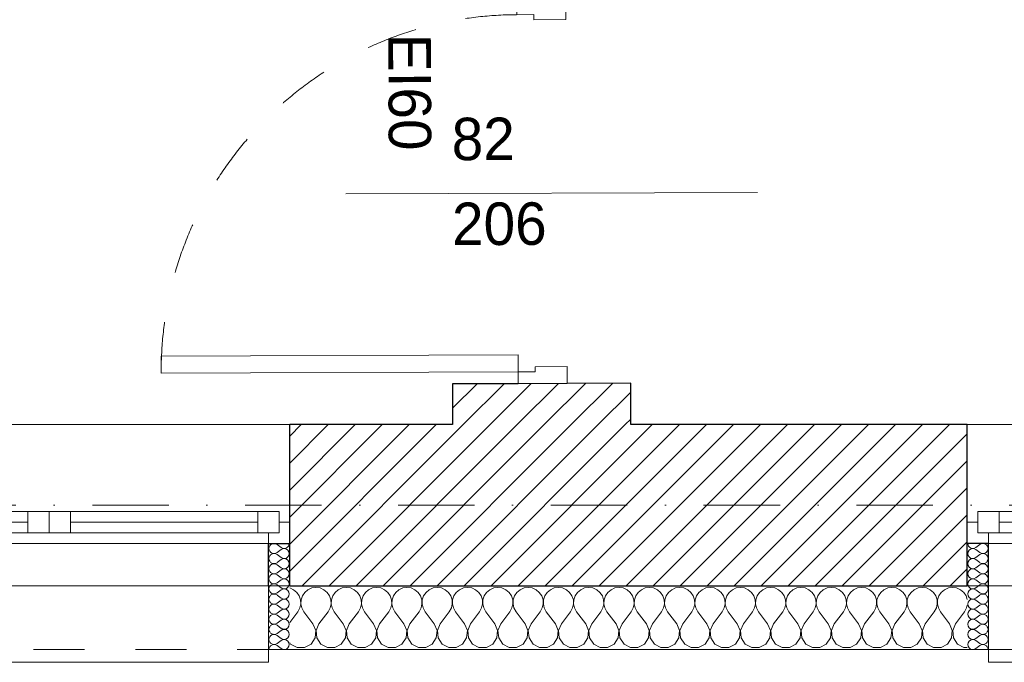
# Model space of a CAD drawing. Header units: millimetres. Extents: x 172139 to 266886, y 98118 to 138225.
# Tile 36 of 123: x 202945 to 205265, y 106825 to 108339. Entities that reach past the tile are written whole.
import ezdxf
from ezdxf.enums import TextEntityAlignment as Align

# ---------------------------------------------------------------- set-up
doc = ezdxf.new("R2010")
doc.units = ezdxf.units.MM
doc.header["$MEASUREMENT"] = 0
doc.linetypes.add('Kropki i Kreski', pattern=[360, 180, -90, 0, -90])
doc.linetypes.add('Przerywana', pattern=[240, 120, -120])
for name, color, linetype in [('Drzwi ArchiCAD', 7, 'Continuous'), ('Konstrukcja - Siatki mod', 7, 'Continuous'), ('KR_INW', 7, 'Continuous'), ('NAPIS_SODON', 7, 'Continuous'), ('Okna ArchiCADa', 7, 'Continuous'), ('Znaczniki drzwi ArchiCADa', 7, 'Continuous')]:
    doc.layers.add(name, color=color, linetype=linetype)
for name, color, linetype, lineweight in [('Drzwi ArchiCAD_Nr_pióra__1', 7, 'Continuous', 13), ('Drzwi ArchiCAD_Nr_pióra__27', 7, 'Continuous', 25), ('KR_INW_Nr_pióra__101', 252, 'Continuous', 5), ('KR_INW_Nr_pióra__27', 7, 'Continuous', 25), ('KR_INW_Nr_pióra__47', 7, 'Continuous', 15), ('NAPIS_SODON_Nr_pióra__1', 7, 'Continuous', 13), ('Okna ArchiCADa_Nr_pióra__1', 7, 'Continuous', 13), ('Okna ArchiCADa_Nr_pióra__27', 7, 'Continuous', 25), ('Znaczniki drzwi ArchiCADa_Nr_pióra__7', 7, 'Continuous', 13)]:
    doc.layers.add(name, color=color, linetype=linetype, lineweight=lineweight)
for name, color, linetype, lineweight, true_color in [('Konstrukcja - Siatki mod_Nr_pióra__48', 7, 'Continuous', 15, 0xa80f02), ('KR_INW_Nr_pióra__102', 7, 'Continuous', 5, 0xcccccc), ('Znaczniki drzwi ArchiCADa_Nr_pióra__20', 7, 'Continuous', 13, 0xb00000)]:
    doc.layers.add(name, color=color, linetype=linetype, lineweight=lineweight, true_color=true_color)
doc.styles.add('GENERATED_STYLE_1', font='txt')
pattern_1 = [(45, (0, 0), (-31.819804, 31.819804), [])]

# ---------------------------------------------------------------- blocks, each defined once
blk = doc.blocks.new('Strop_1', base_point=(179225, 121523.3))
at = {"layer": 'NAPIS_SODON_Nr_pióra__1', "linetype": 'Continuous', "flags": 128}
blk.add_lwpolyline([(179225, 121523.3), (179225.9, 107003.8), (250898.3, 107008.3), (250897.4, 121527.8)], close=True, dxfattribs=at)
blk = doc.blocks.new('*X155')
at = {"layer": 'KR_INW_Nr_pióra__102', "linetype": 'Continuous'}
for p, q in [((203581.2, 107000.2), (203580.9, 107000.2)), ((203590.2, 106996.2), (203581.2, 107000.2)), ((203597.8, 106989.9), (203590.2, 106996.2)), ((203603.4, 106981.8), (203597.8, 106989.9)), ((203616.5, 106989.9), (203610.9, 106981.8)), ((203624.1, 106996.2), (203616.5, 106989.9)), ((203633.1, 107000.2), (203624.1, 106996.2)), ((203642.9, 107001.6), (203633.1, 107000.2)), ((203652.6, 107000.2), (203642.9, 107001.6)), ((203661.6, 106996.2), (203652.6, 107000.2)), ((203669.2, 106989.9), (203661.6, 106996.2)), ((203674.8, 106981.8), (203669.2, 106989.9)), ((203687.9, 106989.9), (203682.3, 106981.8)), ((203695.5, 106996.2), (203687.9, 106989.9)), ((203704.5, 107000.2), (203695.5, 106996.2)), ((203714.3, 107001.6), (203704.5, 107000.2)), ((203724, 107000.2), (203714.3, 107001.6)), ((203733.1, 106996.2), (203724, 107000.2)), ((203740.6, 106989.9), (203733.1, 106996.2)), ((203746.2, 106981.8), (203740.6, 106989.9)), ((203759.4, 106989.9), (203753.8, 106981.8)), ((203766.9, 106996.2), (203759.4, 106989.9)), ((203776, 107000.2), (203766.9, 106996.2)), ((203785.7, 107001.6), (203776, 107000.2)), ((203795.5, 107000.2), (203785.7, 107001.6)), ((203804.5, 106996.2), (203795.5, 107000.2)), ((203812.1, 106989.9), (203804.5, 106996.2)), ((203817.7, 106981.8), (203812.1, 106989.9)), ((203830.8, 106989.9), (203825.2, 106981.8)), ((203838.4, 106996.2), (203830.8, 106989.9)), ((203847.4, 107000.2), (203838.4, 106996.2)), ((203857.1, 107001.6), (203847.4, 107000.2)), ((203866.9, 107000.2), (203857.1, 107001.6)), ((203875.9, 106996.2), (203866.9, 107000.2)), ((203883.5, 106989.9), (203875.9, 106996.2)), ((203889.1, 106981.8), (203883.5, 106989.9)), ((203902.2, 106989.9), (203896.6, 106981.8)), ((203909.8, 106996.2), (203902.2, 106989.9)), ((203918.8, 107000.2), (203909.8, 106996.2)), ((203928.6, 107001.6), (203918.8, 107000.2)), ((203938.3, 107000.2), (203928.6, 107001.6)), ((203947.3, 106996.2), (203938.3, 107000.2)), ((203954.9, 106989.9), (203947.3, 106996.2)), ((203960.5, 106981.8), (203954.9, 106989.9)), ((203973.6, 106989.9), (203968.1, 106981.8)), ((203981.2, 106996.2), (203973.6, 106989.9)), ((203990.2, 107000.2), (203981.2, 106996.2)), ((204000, 107001.6), (203990.2, 107000.2)), ((204009.8, 107000.2), (204000, 107001.6)), ((204018.8, 106996.2), (204009.8, 107000.2)), ((204026.4, 106989.9), (204018.8, 106996.2)), ((204031.9, 106981.8), (204026.4, 106989.9)), ((204045.1, 106989.9), (204039.5, 106981.8)), ((204052.7, 106996.2), (204045.1, 106989.9)), ((204061.7, 107000.2), (204052.7, 106996.2)), ((204071.4, 107001.6), (204061.7, 107000.2)), ((204081.2, 107000.2), (204071.4, 107001.6)), ((204090.2, 106996.2), (204081.2, 107000.2)), ((204097.8, 106989.9), (204090.2, 106996.2)), ((204103.4, 106981.8), (204097.8, 106989.9)), ((204116.5, 106989.9), (204110.9, 106981.8)), ((204124.1, 106996.2), (204116.5, 106989.9)), ((204133.1, 107000.2), (204124.1, 106996.2)), ((204142.9, 107001.6), (204133.1, 107000.2)), ((204152.6, 107000.2), (204142.9, 107001.6)), ((204161.6, 106996.2), (204152.6, 107000.2)), ((204169.2, 106989.9), (204161.6, 106996.2)), ((204174.8, 106981.8), (204169.2, 106989.9)), ((204187.9, 106989.9), (204182.3, 106981.8)), ((204195.5, 106996.2), (204187.9, 106989.9)), ((204204.5, 107000.2), (204195.5, 106996.2)), ((204214.3, 107001.6), (204204.5, 107000.2)), ((204224, 107000.2), (204214.3, 107001.6)), ((204233.1, 106996.2), (204224, 107000.2)), ((204240.6, 106989.9), (204233.1, 106996.2)), ((204246.2, 106981.8), (204240.6, 106989.9)), ((204259.4, 106989.9), (204253.8, 106981.8)), ((204266.9, 106996.2), (204259.4, 106989.9)), ((204276, 107000.2), (204266.9, 106996.2)), ((204285.7, 107001.6), (204276, 107000.2)), ((204295.5, 107000.2), (204285.7, 107001.6)), ((204304.5, 106996.2), (204295.5, 107000.2)), ((204312.1, 106989.9), (204304.5, 106996.2)), ((204317.7, 106981.8), (204312.1, 106989.9)), ((204330.8, 106989.9), (204325.2, 106981.8)), ((204338.4, 106996.2), (204330.8, 106989.9)), ((204347.4, 107000.2), (204338.4, 106996.2)), ((204357.1, 107001.6), (204347.4, 107000.2)), ((204366.9, 107000.2), (204357.1, 107001.6)), ((204375.9, 106996.2), (204366.9, 107000.2)), ((204383.5, 106989.9), (204375.9, 106996.2)), ((204389.1, 106981.8), (204383.5, 106989.9)), ((204402.2, 106989.9), (204396.6, 106981.8)), ((204409.8, 106996.2), (204402.2, 106989.9)), ((204418.8, 107000.2), (204409.8, 106996.2)), ((204428.6, 107001.6), (204418.8, 107000.2)), ((204438.3, 107000.2), (204428.6, 107001.6)), ((204447.3, 106996.2), (204438.3, 107000.2)), ((204454.9, 106989.9), (204447.3, 106996.2)), ((204460.5, 106981.8), (204454.9, 106989.9)), ((204473.6, 106989.9), (204468.1, 106981.8)), ((204481.2, 106996.2), (204473.6, 106989.9)), ((204490.2, 107000.2), (204481.2, 106996.2)), ((204500, 107001.6), (204490.2, 107000.2)), ((204509.8, 107000.2), (204500, 107001.6)), ((204518.8, 106996.2), (204509.8, 107000.2)), ((204526.4, 106989.9), (204518.8, 106996.2)), ((204531.9, 106981.8), (204526.4, 106989.9)), ((204545.1, 106989.9), (204539.5, 106981.8)), ((204552.7, 106996.2), (204545.1, 106989.9)), ((204561.7, 107000.2), (204552.7, 106996.2)), ((204571.4, 107001.6), (204561.7, 107000.2)), ((204581.2, 107000.2), (204571.4, 107001.6)), ((204590.2, 106996.2), (204581.2, 107000.2)), ((204597.8, 106989.9), (204590.2, 106996.2)), ((204603.4, 106981.8), (204597.8, 106989.9)), ((204616.5, 106989.9), (204610.9, 106981.8)), ((204624.1, 106996.2), (204616.5, 106989.9)), ((204633.1, 107000.2), (204624.1, 106996.2)), ((204642.9, 107001.6), (204633.1, 107000.2)), ((204652.6, 107000.2), (204642.9, 107001.6)), ((204661.6, 106996.2), (204652.6, 107000.2)), ((204669.2, 106989.9), (204661.6, 106996.2)), ((204674.8, 106981.8), (204669.2, 106989.9)), ((204687.9, 106989.9), (204682.3, 106981.8)), ((204695.5, 106996.2), (204687.9, 106989.9)), ((204704.5, 107000.2), (204695.5, 106996.2)), ((204714.3, 107001.6), (204704.5, 107000.2)), ((204724, 107000.2), (204714.3, 107001.6)), ((204733.1, 106996.2), (204724, 107000.2)), ((204740.6, 106989.9), (204733.1, 106996.2)), ((204746.2, 106981.8), (204740.6, 106989.9)), ((204759.4, 106989.9), (204753.8, 106981.8)), ((204766.9, 106996.2), (204759.4, 106989.9)), ((204776, 107000.2), (204766.9, 106996.2)), ((204785.7, 107001.6), (204776, 107000.2)), ((204795.5, 107000.2), (204785.7, 107001.6)), ((204804.5, 106996.2), (204795.5, 107000.2)), ((204812.1, 106989.9), (204804.5, 106996.2)), ((204817.7, 106981.8), (204812.1, 106989.9)), ((204830.8, 106989.9), (204825.2, 106981.8)), ((204838.4, 106996.2), (204830.8, 106989.9)), ((204847.4, 107000.2), (204838.4, 106996.2)), ((204857.1, 107001.6), (204847.4, 107000.2)), ((204866.9, 107000.2), (204857.1, 107001.6)), ((204875.9, 106996.2), (204866.9, 107000.2)), ((204883.5, 106989.9), (204875.9, 106996.2)), ((204889.1, 106981.8), (204883.5, 106989.9)), ((204902.2, 106989.9), (204896.6, 106981.8)), ((204909.8, 106996.2), (204902.2, 106989.9)), ((204918.8, 107000.2), (204909.8, 106996.2)), ((204928.6, 107001.6), (204918.8, 107000.2)), ((204938.3, 107000.2), (204928.6, 107001.6)), ((204947.3, 106996.2), (204938.3, 107000.2)), ((204954.9, 106989.9), (204947.3, 106996.2)), ((204960.5, 106981.8), (204954.9, 106989.9)), ((204973.6, 106989.9), (204968.1, 106981.8)), ((204981.2, 106996.2), (204973.6, 106989.9)), ((204990.2, 107000.2), (204981.2, 106996.2)), ((205000, 107001.6), (204990.2, 107000.2)), ((205009.8, 107000.2), (205000, 107001.6)), ((205018.8, 106996.2), (205009.8, 107000.2)), ((205026.4, 106989.9), (205018.8, 106996.2)), ((205031.9, 106981.8), (205026.4, 106989.9)), ((205045.1, 106989.9), (205039.5, 106981.8)), ((205052.7, 106996.2), (205045.1, 106989.9)), ((205061.7, 107000.2), (205052.7, 106996.2)), ((205071.4, 107001.6), (205061.7, 107000.2)), ((205081.2, 107000.2), (205071.4, 107001.6)), ((205090.2, 106996.2), (205081.2, 107000.2)), ((205097.8, 106989.9), (205090.2, 106996.2)), ((205103.4, 106981.8), (205097.8, 106989.9)), ((205116.5, 106989.9), (205110.9, 106981.8)), ((205124.1, 106996.2), (205116.5, 106989.9)), ((205133.1, 107000.2), (205124.1, 106996.2)), ((205142.9, 107001.6), (205133.1, 107000.2)), ((205152.6, 107000.2), (205142.9, 107001.6)), ((205161.6, 106996.2), (205152.6, 107000.2)), ((205169.2, 106989.9), (205161.6, 106996.2)), ((205174.8, 106981.8), (205169.2, 106989.9)), ((203606.5, 106972.5), (203603.4, 106981.8)), ((203604.8, 106953.1), (203607, 106962.6)), ((203607, 106962.6), (203606.5, 106972.5)), ((203607.8, 106972.5), (203607.3, 106962.6)), ((203607.3, 106962.6), (203609.5, 106953.1)), ((203610.9, 106981.8), (203607.8, 106972.5)), ((203677.9, 106972.5), (203674.8, 106981.8)), ((203676.2, 106953.1), (203678.4, 106962.6)), ((203678.4, 106962.6), (203677.9, 106972.5)), ((203679.2, 106972.5), (203678.7, 106962.6)), ((203678.7, 106962.6), (203680.9, 106953.1)), ((203682.3, 106981.8), (203679.2, 106972.5)), ((203749.4, 106972.5), (203746.2, 106981.8)), ((203747.6, 106953.1), (203749.9, 106962.6)), ((203749.9, 106962.6), (203749.4, 106972.5)), ((203750.6, 106972.5), (203750.1, 106962.6)), ((203750.1, 106962.6), (203752.4, 106953.1)), ((203753.8, 106981.8), (203750.6, 106972.5)), ((203820.8, 106972.5), (203817.7, 106981.8)), ((203819.1, 106953.1), (203821.3, 106962.6)), ((203821.3, 106962.6), (203820.8, 106972.5)), ((203822.1, 106972.5), (203821.6, 106962.6)), ((203821.6, 106962.6), (203823.8, 106953.1)), ((203825.2, 106981.8), (203822.1, 106972.5)), ((203892.2, 106972.5), (203889.1, 106981.8)), ((203890.5, 106953.1), (203892.7, 106962.6)), ((203892.7, 106962.6), (203892.2, 106972.5)), ((203893.5, 106972.5), (203893, 106962.6)), ((203893, 106962.6), (203895.2, 106953.1)), ((203896.6, 106981.8), (203893.5, 106972.5)), ((203963.7, 106972.5), (203960.5, 106981.8)), ((203961.9, 106953.1), (203964.1, 106962.6)), ((203964.1, 106962.6), (203963.7, 106972.5)), ((203964.9, 106972.5), (203964.4, 106962.6)), ((203964.4, 106962.6), (203966.7, 106953.1)), ((203968.1, 106981.8), (203964.9, 106972.5)), ((204035.1, 106972.5), (204031.9, 106981.8)), ((204033.3, 106953.1), (204035.6, 106962.6)), ((204035.6, 106962.6), (204035.1, 106972.5)), ((204036.3, 106972.5), (204035.9, 106962.6)), ((204035.9, 106962.6), (204038.1, 106953.1)), ((204039.5, 106981.8), (204036.3, 106972.5)), ((204106.5, 106972.5), (204103.4, 106981.8)), ((204104.8, 106953.1), (204107, 106962.6)), ((204107, 106962.6), (204106.5, 106972.5)), ((204107.8, 106972.5), (204107.3, 106962.6)), ((204107.3, 106962.6), (204109.5, 106953.1)), ((204110.9, 106981.8), (204107.8, 106972.5)), ((204177.9, 106972.5), (204174.8, 106981.8)), ((204176.2, 106953.1), (204178.4, 106962.6)), ((204178.4, 106962.6), (204177.9, 106972.5)), ((204179.2, 106972.5), (204178.7, 106962.6)), ((204178.7, 106962.6), (204180.9, 106953.1)), ((204182.3, 106981.8), (204179.2, 106972.5)), ((204249.4, 106972.5), (204246.2, 106981.8)), ((204247.6, 106953.1), (204249.9, 106962.6)), ((204249.9, 106962.6), (204249.4, 106972.5)), ((204250.6, 106972.5), (204250.1, 106962.6)), ((204250.1, 106962.6), (204252.4, 106953.1)), ((204253.8, 106981.8), (204250.6, 106972.5)), ((204320.8, 106972.5), (204317.7, 106981.8)), ((204319.1, 106953.1), (204321.3, 106962.6)), ((204321.3, 106962.6), (204320.8, 106972.5)), ((204322.1, 106972.5), (204321.6, 106962.6)), ((204321.6, 106962.6), (204323.8, 106953.1)), ((204325.2, 106981.8), (204322.1, 106972.5)), ((204392.2, 106972.5), (204389.1, 106981.8)), ((204390.5, 106953.1), (204392.7, 106962.6)), ((204392.7, 106962.6), (204392.2, 106972.5)), ((204393.5, 106972.5), (204393, 106962.6)), ((204393, 106962.6), (204395.2, 106953.1)), ((204396.6, 106981.8), (204393.5, 106972.5)), ((204463.7, 106972.5), (204460.5, 106981.8)), ((204461.9, 106953.1), (204464.1, 106962.6)), ((204464.1, 106962.6), (204463.7, 106972.5)), ((204464.9, 106972.5), (204464.4, 106962.6)), ((204464.4, 106962.6), (204466.7, 106953.1)), ((204468.1, 106981.8), (204464.9, 106972.5)), ((204535.1, 106972.5), (204531.9, 106981.8)), ((204533.3, 106953.1), (204535.6, 106962.6)), ((204535.6, 106962.6), (204535.1, 106972.5)), ((204536.3, 106972.5), (204535.9, 106962.6)), ((204535.9, 106962.6), (204538.1, 106953.1)), ((204539.5, 106981.8), (204536.3, 106972.5)), ((204606.5, 106972.5), (204603.4, 106981.8)), ((204604.8, 106953.1), (204607, 106962.6)), ((204607, 106962.6), (204606.5, 106972.5)), ((204607.8, 106972.5), (204607.3, 106962.6)), ((204607.3, 106962.6), (204609.5, 106953.1)), ((204610.9, 106981.8), (204607.8, 106972.5)), ((204677.9, 106972.5), (204674.8, 106981.8)), ((204676.2, 106953.1), (204678.4, 106962.6)), ((204678.4, 106962.6), (204677.9, 106972.5)), ((204679.2, 106972.5), (204678.7, 106962.6)), ((204678.7, 106962.6), (204680.9, 106953.1)), ((204682.3, 106981.8), (204679.2, 106972.5)), ((204749.4, 106972.5), (204746.2, 106981.8)), ((204747.6, 106953.1), (204749.9, 106962.6)), ((204749.9, 106962.6), (204749.4, 106972.5)), ((204750.6, 106972.5), (204750.1, 106962.6)), ((204750.1, 106962.6), (204752.4, 106953.1)), ((204753.8, 106981.8), (204750.6, 106972.5)), ((204820.8, 106972.5), (204817.7, 106981.8)), ((204819.1, 106953.1), (204821.3, 106962.6)), ((204821.3, 106962.6), (204820.8, 106972.5)), ((204822.1, 106972.5), (204821.6, 106962.6)), ((204821.6, 106962.6), (204823.8, 106953.1)), ((204825.2, 106981.8), (204822.1, 106972.5)), ((204892.2, 106972.5), (204889.1, 106981.8)), ((204890.5, 106953.1), (204892.7, 106962.6)), ((204892.7, 106962.6), (204892.2, 106972.5)), ((204893.5, 106972.5), (204893, 106962.6)), ((204893, 106962.6), (204895.2, 106953.1)), ((204896.6, 106981.8), (204893.5, 106972.5)), ((204963.7, 106972.5), (204960.5, 106981.8)), ((204961.9, 106953.1), (204964.1, 106962.6)), ((204964.1, 106962.6), (204963.7, 106972.5)), ((204964.9, 106972.5), (204964.4, 106962.6)), ((204964.4, 106962.6), (204966.7, 106953.1)), ((204968.1, 106981.8), (204964.9, 106972.5)), ((205035.1, 106972.5), (205031.9, 106981.8)), ((205033.3, 106953.1), (205035.6, 106962.6)), ((205035.6, 106962.6), (205035.1, 106972.5)), ((205036.3, 106972.5), (205035.9, 106962.6)), ((205035.9, 106962.6), (205038.1, 106953.1)), ((205039.5, 106981.8), (205036.3, 106972.5)), ((205106.5, 106972.5), (205103.4, 106981.8)), ((205104.8, 106953.1), (205107, 106962.6)), ((205107, 106962.6), (205106.5, 106972.5)), ((205107.8, 106972.5), (205107.3, 106962.6)), ((205107.3, 106962.6), (205109.5, 106953.1)), ((205110.9, 106981.8), (205107.8, 106972.5)), ((205177.7, 106973.2), (205174.8, 106981.8)), ((203580.9, 106919), (203600, 106944.4)), ((203600, 106944.4), (203604.8, 106953.1)), ((203609.5, 106953.1), (203614.3, 106944.4)), ((203635.7, 106915.9), (203614.3, 106944.4)), ((203650, 106915.9), (203671.4, 106944.4)), ((203671.4, 106944.4), (203676.2, 106953.1)), ((203680.9, 106953.1), (203685.7, 106944.4)), ((203707.1, 106915.9), (203685.7, 106944.4)), ((203721.4, 106915.9), (203742.9, 106944.4)), ((203742.9, 106944.4), (203747.6, 106953.1)), ((203752.4, 106953.1), (203757.1, 106944.4)), ((203778.6, 106915.9), (203757.1, 106944.4)), ((203792.9, 106915.9), (203814.3, 106944.4)), ((203814.3, 106944.4), (203819.1, 106953.1)), ((203823.8, 106953.1), (203828.6, 106944.4)), ((203850, 106915.9), (203828.6, 106944.4)), ((203864.3, 106915.9), (203885.7, 106944.4)), ((203885.7, 106944.4), (203890.5, 106953.1)), ((203895.2, 106953.1), (203900, 106944.4)), ((203921.4, 106915.9), (203900, 106944.4)), ((203935.7, 106915.9), (203957.1, 106944.4)), ((203957.1, 106944.4), (203961.9, 106953.1)), ((203966.7, 106953.1), (203971.4, 106944.4)), ((203992.9, 106915.9), (203971.4, 106944.4)), ((204007.1, 106915.9), (204028.6, 106944.4)), ((204028.6, 106944.4), (204033.3, 106953.1)), ((204038.1, 106953.1), (204042.9, 106944.4)), ((204064.3, 106915.9), (204042.9, 106944.4)), ((204078.6, 106915.9), (204100, 106944.4)), ((204100, 106944.4), (204104.8, 106953.1)), ((204109.5, 106953.1), (204114.3, 106944.4)), ((204135.7, 106915.9), (204114.3, 106944.4)), ((204150, 106915.9), (204171.4, 106944.4)), ((204171.4, 106944.4), (204176.2, 106953.1)), ((204180.9, 106953.1), (204185.7, 106944.4)), ((204207.1, 106915.9), (204185.7, 106944.4)), ((204221.4, 106915.9), (204242.9, 106944.4)), ((204242.9, 106944.4), (204247.6, 106953.1)), ((204252.4, 106953.1), (204257.1, 106944.4)), ((204278.6, 106915.9), (204257.1, 106944.4)), ((204292.9, 106915.9), (204314.3, 106944.4)), ((204314.3, 106944.4), (204319.1, 106953.1)), ((204323.8, 106953.1), (204328.6, 106944.4)), ((204350, 106915.9), (204328.6, 106944.4)), ((204364.3, 106915.9), (204385.7, 106944.4)), ((204385.7, 106944.4), (204390.5, 106953.1)), ((204395.2, 106953.1), (204400, 106944.4)), ((204421.4, 106915.9), (204400, 106944.4)), ((204435.7, 106915.9), (204457.1, 106944.4)), ((204457.1, 106944.4), (204461.9, 106953.1)), ((204466.7, 106953.1), (204471.4, 106944.4)), ((204492.9, 106915.9), (204471.4, 106944.4)), ((204507.1, 106915.9), (204528.6, 106944.4)), ((204528.6, 106944.4), (204533.3, 106953.1)), ((204538.1, 106953.1), (204542.9, 106944.4)), ((204564.3, 106915.9), (204542.9, 106944.4)), ((204578.6, 106915.9), (204600, 106944.4)), ((204600, 106944.4), (204604.8, 106953.1)), ((204609.5, 106953.1), (204614.3, 106944.4)), ((204635.7, 106915.9), (204614.3, 106944.4)), ((204650, 106915.9), (204671.4, 106944.4)), ((204671.4, 106944.4), (204676.2, 106953.1)), ((204680.9, 106953.1), (204685.7, 106944.4)), ((204707.1, 106915.9), (204685.7, 106944.4)), ((204721.4, 106915.9), (204742.9, 106944.4)), ((204742.9, 106944.4), (204747.6, 106953.1)), ((204752.4, 106953.1), (204757.1, 106944.4)), ((204778.6, 106915.9), (204757.1, 106944.4)), ((204792.9, 106915.9), (204814.3, 106944.4)), ((204814.3, 106944.4), (204819.1, 106953.1)), ((204823.8, 106953.1), (204828.6, 106944.4)), ((204850, 106915.9), (204828.6, 106944.4)), ((204864.3, 106915.9), (204885.7, 106944.4)), ((204885.7, 106944.4), (204890.5, 106953.1)), ((204895.2, 106953.1), (204900, 106944.4)), ((204921.4, 106915.9), (204900, 106944.4)), ((204935.7, 106915.9), (204957.1, 106944.4)), ((204957.1, 106944.4), (204961.9, 106953.1)), ((204966.7, 106953.1), (204971.4, 106944.4)), ((204992.9, 106915.9), (204971.4, 106944.4)), ((205007.1, 106915.9), (205028.6, 106944.4)), ((205028.6, 106944.4), (205033.3, 106953.1)), ((205038.1, 106953.1), (205042.9, 106944.4)), ((205064.3, 106915.9), (205042.9, 106944.4)), ((205078.6, 106915.9), (205100, 106944.4)), ((205100, 106944.4), (205104.8, 106953.1)), ((205109.5, 106953.1), (205114.3, 106944.4)), ((205135.7, 106915.9), (205114.3, 106944.4)), ((205150, 106915.9), (205171.4, 106944.4)), ((205171.4, 106944.4), (205176.2, 106953.1)), ((205176.2, 106953.1), (205177.7, 106959.5)), ((203642.4, 106899.8), (203635.7, 106915.9)), ((203650, 106915.9), (203643.3, 106899.8)), ((203713.9, 106899.8), (203707.1, 106915.9)), ((203721.4, 106915.9), (203714.7, 106899.8)), ((203785.3, 106899.8), (203778.6, 106915.9)), ((203792.9, 106915.9), (203786.1, 106899.8)), ((203856.7, 106899.8), (203850, 106915.9)), ((203864.3, 106915.9), (203857.6, 106899.8)), ((203928.2, 106899.8), (203921.4, 106915.9)), ((203935.7, 106915.9), (203929, 106899.8)), ((203999.6, 106899.8), (203992.9, 106915.9)), ((204007.1, 106915.9), (204000.4, 106899.8)), ((204071, 106899.8), (204064.3, 106915.9)), ((204078.6, 106915.9), (204071.8, 106899.8)), ((204142.4, 106899.8), (204135.7, 106915.9)), ((204150, 106915.9), (204143.3, 106899.8)), ((204213.9, 106899.8), (204207.1, 106915.9)), ((204221.4, 106915.9), (204214.7, 106899.8)), ((204285.3, 106899.8), (204278.6, 106915.9)), ((204292.9, 106915.9), (204286.1, 106899.8)), ((204356.7, 106899.8), (204350, 106915.9)), ((204364.3, 106915.9), (204357.6, 106899.8)), ((204428.2, 106899.8), (204421.4, 106915.9)), ((204435.7, 106915.9), (204429, 106899.8)), ((204499.6, 106899.8), (204492.9, 106915.9)), ((204507.1, 106915.9), (204500.4, 106899.8)), ((204571, 106899.8), (204564.3, 106915.9)), ((204578.6, 106915.9), (204571.8, 106899.8)), ((204642.4, 106899.8), (204635.7, 106915.9)), ((204650, 106915.9), (204643.3, 106899.8)), ((204713.9, 106899.8), (204707.1, 106915.9)), ((204721.4, 106915.9), (204714.7, 106899.8)), ((204785.3, 106899.8), (204778.6, 106915.9)), ((204792.9, 106915.9), (204786.1, 106899.8)), ((204856.7, 106899.8), (204850, 106915.9)), ((204864.3, 106915.9), (204857.6, 106899.8)), ((204928.2, 106899.8), (204921.4, 106915.9)), ((204935.7, 106915.9), (204929, 106899.8)), ((204999.6, 106899.8), (204992.9, 106915.9)), ((205007.1, 106915.9), (205000.4, 106899.8)), ((205071, 106899.8), (205064.3, 106915.9)), ((205078.6, 106915.9), (205071.8, 106899.8)), ((205142.4, 106899.8), (205135.7, 106915.9)), ((205150, 106915.9), (205143.3, 106899.8)), ((203640.8, 106882.5), (203642.4, 106899.8)), ((203643.3, 106899.8), (203644.9, 106882.5)), ((203712.2, 106882.5), (203713.9, 106899.8)), ((203714.7, 106899.8), (203716.3, 106882.5)), ((203783.7, 106882.5), (203785.3, 106899.8)), ((203786.1, 106899.8), (203787.8, 106882.5)), ((203855.1, 106882.5), (203856.7, 106899.8)), ((203857.6, 106899.8), (203859.2, 106882.5)), ((203926.5, 106882.5), (203928.2, 106899.8)), ((203929, 106899.8), (203930.6, 106882.5)), ((203997.9, 106882.5), (203999.6, 106899.8)), ((204000.4, 106899.8), (204002.1, 106882.5)), ((204069.4, 106882.5), (204071, 106899.8)), ((204071.8, 106899.8), (204073.5, 106882.5)), ((204140.8, 106882.5), (204142.4, 106899.8)), ((204143.3, 106899.8), (204144.9, 106882.5)), ((204212.2, 106882.5), (204213.9, 106899.8)), ((204214.7, 106899.8), (204216.3, 106882.5)), ((204283.7, 106882.5), (204285.3, 106899.8)), ((204286.1, 106899.8), (204287.8, 106882.5)), ((204355.1, 106882.5), (204356.7, 106899.8)), ((204357.6, 106899.8), (204359.2, 106882.5)), ((204426.5, 106882.5), (204428.2, 106899.8)), ((204429, 106899.8), (204430.6, 106882.5)), ((204497.9, 106882.5), (204499.6, 106899.8)), ((204500.4, 106899.8), (204502.1, 106882.5)), ((204569.4, 106882.5), (204571, 106899.8)), ((204571.8, 106899.8), (204573.5, 106882.5)), ((204640.8, 106882.5), (204642.4, 106899.8)), ((204643.3, 106899.8), (204644.9, 106882.5)), ((204712.2, 106882.5), (204713.9, 106899.8)), ((204714.7, 106899.8), (204716.3, 106882.5)), ((204783.7, 106882.5), (204785.3, 106899.8)), ((204786.1, 106899.8), (204787.8, 106882.5)), ((204855.1, 106882.5), (204856.7, 106899.8)), ((204857.6, 106899.8), (204859.2, 106882.5)), ((204926.5, 106882.5), (204928.2, 106899.8)), ((204929, 106899.8), (204930.6, 106882.5)), ((204997.9, 106882.5), (204999.6, 106899.8)), ((205000.4, 106899.8), (205002.1, 106882.5)), ((205069.4, 106882.5), (205071, 106899.8)), ((205071.8, 106899.8), (205073.5, 106882.5)), ((205140.8, 106882.5), (205142.4, 106899.8)), ((205143.3, 106899.8), (205144.9, 106882.5)), ((203580.9, 106871.3), (203583.1, 106868)), ((203631.2, 106868), (203640.8, 106882.5)), ((203644.9, 106882.5), (203654.5, 106868)), ((203702.6, 106868), (203712.2, 106882.5)), ((203716.3, 106882.5), (203726, 106868)), ((203774, 106868), (203783.7, 106882.5)), ((203787.8, 106882.5), (203797.4, 106868)), ((203845.5, 106868), (203855.1, 106882.5)), ((203859.2, 106882.5), (203868.8, 106868)), ((203916.9, 106868), (203926.5, 106882.5)), ((203930.6, 106882.5), (203940.3, 106868)), ((203988.3, 106868), (203997.9, 106882.5)), ((204002.1, 106882.5), (204011.7, 106868)), ((204059.7, 106868), (204069.4, 106882.5)), ((204073.5, 106882.5), (204083.1, 106868)), ((204131.2, 106868), (204140.8, 106882.5)), ((204144.9, 106882.5), (204154.5, 106868)), ((204202.6, 106868), (204212.2, 106882.5)), ((204216.3, 106882.5), (204226, 106868)), ((204274, 106868), (204283.7, 106882.5)), ((204287.8, 106882.5), (204297.4, 106868)), ((204345.5, 106868), (204355.1, 106882.5)), ((204359.2, 106882.5), (204368.8, 106868)), ((204416.9, 106868), (204426.5, 106882.5)), ((204430.6, 106882.5), (204440.3, 106868)), ((204488.3, 106868), (204497.9, 106882.5)), ((204502.1, 106882.5), (204511.7, 106868)), ((204559.7, 106868), (204569.4, 106882.5)), ((204573.5, 106882.5), (204583.1, 106868)), ((204631.2, 106868), (204640.8, 106882.5)), ((204644.9, 106882.5), (204654.5, 106868)), ((204702.6, 106868), (204712.2, 106882.5)), ((204716.3, 106882.5), (204726, 106868)), ((204774, 106868), (204783.7, 106882.5)), ((204787.8, 106882.5), (204797.4, 106868)), ((204845.5, 106868), (204855.1, 106882.5)), ((204859.2, 106882.5), (204868.8, 106868)), ((204916.9, 106868), (204926.5, 106882.5)), ((204930.6, 106882.5), (204940.3, 106868)), ((204988.3, 106868), (204997.9, 106882.5)), ((205002.1, 106882.5), (205011.7, 106868)), ((205059.7, 106868), (205069.4, 106882.5)), ((205073.5, 106882.5), (205083.1, 106868)), ((205131.2, 106868), (205140.8, 106882.5)), ((205144.9, 106882.5), (205154.5, 106868)), ((203583.1, 106868), (203598.4, 106859.8)), ((203598.4, 106859.8), (203615.8, 106859.8)), ((203615.8, 106859.8), (203631.2, 106868)), ((203654.5, 106868), (203669.9, 106859.8)), ((203669.9, 106859.8), (203687.3, 106859.8)), ((203687.3, 106859.8), (203702.6, 106868)), ((203726, 106868), (203741.3, 106859.8)), ((203741.3, 106859.8), (203758.7, 106859.8)), ((203758.7, 106859.8), (203774, 106868)), ((203797.4, 106868), (203812.7, 106859.8)), ((203812.7, 106859.8), (203830.1, 106859.8)), ((203830.1, 106859.8), (203845.5, 106868)), ((203868.8, 106868), (203884.2, 106859.8)), ((203884.2, 106859.8), (203901.6, 106859.8)), ((203901.6, 106859.8), (203916.9, 106868)), ((203940.3, 106868), (203955.6, 106859.8)), ((203955.6, 106859.8), (203973, 106859.8)), ((203973, 106859.8), (203988.3, 106868)), ((204011.7, 106868), (204027, 106859.8)), ((204027, 106859.8), (204044.4, 106859.8)), ((204044.4, 106859.8), (204059.7, 106868)), ((204083.1, 106868), (204098.4, 106859.8)), ((204098.4, 106859.8), (204115.8, 106859.8)), ((204115.8, 106859.8), (204131.2, 106868)), ((204154.5, 106868), (204169.9, 106859.8)), ((204169.9, 106859.8), (204187.3, 106859.8)), ((204187.3, 106859.8), (204202.6, 106868)), ((204226, 106868), (204241.3, 106859.8)), ((204241.3, 106859.8), (204258.7, 106859.8)), ((204258.7, 106859.8), (204274, 106868)), ((204297.4, 106868), (204312.7, 106859.8)), ((204312.7, 106859.8), (204330.1, 106859.8)), ((204330.1, 106859.8), (204345.5, 106868)), ((204368.8, 106868), (204384.2, 106859.8)), ((204384.2, 106859.8), (204401.6, 106859.8)), ((204401.6, 106859.8), (204416.9, 106868)), ((204440.3, 106868), (204455.6, 106859.8)), ((204455.6, 106859.8), (204473, 106859.8)), ((204473, 106859.8), (204488.3, 106868)), ((204511.7, 106868), (204527, 106859.8)), ((204527, 106859.8), (204544.4, 106859.8)), ((204544.4, 106859.8), (204559.7, 106868)), ((204583.1, 106868), (204598.4, 106859.8)), ((204598.4, 106859.8), (204615.8, 106859.8)), ((204615.8, 106859.8), (204631.2, 106868)), ((204654.5, 106868), (204669.9, 106859.8)), ((204669.9, 106859.8), (204687.3, 106859.8)), ((204687.3, 106859.8), (204702.6, 106868)), ((204726, 106868), (204741.3, 106859.8)), ((204741.3, 106859.8), (204758.7, 106859.8)), ((204758.7, 106859.8), (204774, 106868)), ((204797.4, 106868), (204812.7, 106859.8)), ((204812.7, 106859.8), (204830.1, 106859.8)), ((204830.1, 106859.8), (204845.5, 106868)), ((204868.8, 106868), (204884.2, 106859.8)), ((204884.2, 106859.8), (204901.6, 106859.8)), ((204901.6, 106859.8), (204916.9, 106868)), ((204940.3, 106868), (204955.6, 106859.8)), ((204955.6, 106859.8), (204973, 106859.8)), ((204973, 106859.8), (204988.3, 106868)), ((205011.7, 106868), (205027, 106859.8)), ((205027, 106859.8), (205044.4, 106859.8)), ((205044.4, 106859.8), (205059.7, 106868)), ((205083.1, 106868), (205098.4, 106859.8)), ((205098.4, 106859.8), (205115.8, 106859.8)), ((205115.8, 106859.8), (205131.2, 106868)), ((205154.5, 106868), (205169.9, 106859.8)), ((205169.9, 106859.8), (205177.7, 106859.8))]:
    blk.add_line(p, q, dxfattribs=at)
blk = doc.blocks.new('*X189')
at = {"layer": 'KR_INW_Nr_pióra__102', "linetype": 'Continuous'}
for p, q in [((203560.7, 107095.6), (203551.2, 107102.8)), ((203560.7, 107090.9), (203551.2, 107083.7)), ((203560.7, 107071.8), (203551.2, 107079)), ((203560.7, 107067), (203551.2, 107059.9)), ((203560.7, 107048), (203551.2, 107055.1)), ((203560.7, 107043.2), (203551.2, 107036.1)), ((203560.7, 107024.2), (203551.2, 107031.3)), ((203560.7, 107019.4), (203551.2, 107012.3)), ((203560.7, 107000.4), (203551.2, 107007.5)), ((203560.7, 106995.6), (203551.2, 106988.5)), ((203560.7, 106976.6), (203551.2, 106983.7)), ((203560.7, 106971.8), (203551.2, 106964.7)), ((203560.7, 106952.8), (203551.2, 106959.9)), ((203560.7, 106948), (203551.2, 106940.9)), ((203560.7, 106929), (203551.2, 106936.1)), ((203560.7, 106924.2), (203551.2, 106917)), ((203560.7, 106905.1), (203551.2, 106912.3)), ((203560.7, 106900.4), (203551.2, 106893.2)), ((203560.7, 106881.3), (203551.2, 106888.5)), ((203560.7, 106876.6), (203551.2, 106869.4)), ((203560.7, 106857.5), (203551.2, 106864.7))]:
    blk.add_line(p, q, dxfattribs=at)
for centre, start, end in [((203544, 107093.2), 53.1301, 180), ((203567.8, 107105.1), 233.1301, 0), ((203544, 107093.2), 180, 306.8699), ((203544, 107069.4), 53.1301, 180), ((203567.8, 107081.3), 233.1301, 126.8699), ((203544, 107069.4), 180, 306.8699), ((203544, 107045.6), 53.1301, 180), ((203567.8, 107057.5), 233.1301, 126.8699), ((203544, 107045.6), 180, 306.8699), ((203544, 107021.8), 53.1301, 180), ((203567.8, 107033.7), 233.1301, 126.8699), ((203544, 107021.8), 180, 306.8699), ((203544, 106998), 53.1301, 180), ((203567.8, 107009.9), 233.1301, 126.8699), ((203544, 106998), 180, 306.8699), ((203544, 106974.2), 53.1301, 180), ((203567.8, 106986.1), 233.1301, 126.8699), ((203544, 106974.2), 180, 306.8699), ((203544, 106950.4), 53.1301, 180), ((203567.8, 106962.3), 233.1301, 126.8699), ((203544, 106950.4), 180, 306.8699), ((203544, 106926.6), 53.1301, 180), ((203567.8, 106938.5), 233.1301, 126.8699), ((203544, 106926.6), 180, 306.8699), ((203567.8, 106914.7), 233.1301, 126.8699), ((203544, 106902.8), 53.1301, 180), ((203544, 106902.8), 180, 306.8699), ((203567.8, 106890.9), 233.1301, 126.8699), ((203544, 106879), 53.1301, 180), ((203544, 106879), 180, 306.8699), ((203567.8, 106867), 233.1301, 126.8699), ((203544, 106855.1), 53.1301, 180)]:
    blk.add_arc(centre, 11.9, start, end, dxfattribs=at)
blk = doc.blocks.new('*X190')
at = {"layer": 'KR_INW_Nr_pióra__102', "linetype": 'Continuous'}
for p, q in [((205197.9, 107095.6), (205207.5, 107102.8)), ((205197.9, 107090.9), (205207.5, 107083.7)), ((205197.9, 107071.8), (205207.5, 107079)), ((205197.9, 107067), (205207.5, 107059.9)), ((205197.9, 107048), (205207.5, 107055.1)), ((205197.9, 107043.2), (205207.5, 107036.1)), ((205197.9, 107024.2), (205207.5, 107031.3)), ((205197.9, 107019.4), (205207.5, 107012.3)), ((205197.9, 107000.4), (205207.5, 107007.5)), ((205197.9, 106995.6), (205207.5, 106988.5)), ((205197.9, 106976.6), (205207.5, 106983.7)), ((205197.9, 106971.8), (205207.5, 106964.7)), ((205197.9, 106952.8), (205207.5, 106959.9)), ((205197.9, 106948), (205207.5, 106940.9)), ((205197.9, 106929), (205207.5, 106936.1)), ((205197.9, 106924.2), (205207.5, 106917)), ((205197.9, 106905.1), (205207.5, 106912.3)), ((205197.9, 106900.4), (205207.5, 106893.2)), ((205197.9, 106881.3), (205207.5, 106888.5)), ((205197.9, 106876.6), (205207.5, 106869.4)), ((205197.9, 106857.5), (205207.5, 106864.7))]:
    blk.add_line(p, q, dxfattribs=at)
for centre, start, end in [((205190.8, 107105.1), 180, 306.8699), ((205214.6, 107093.2), 0, 126.8699), ((205190.8, 107081.3), 53.1301, 306.8699), ((205214.6, 107093.2), 233.1301, 0), ((205214.6, 107069.4), 0, 126.8699), ((205190.8, 107057.5), 53.1301, 306.8699), ((205214.6, 107069.4), 233.1301, 0), ((205214.6, 107045.6), 0, 126.8699), ((205190.8, 107033.7), 53.1301, 306.8699), ((205214.6, 107045.6), 233.1301, 0), ((205214.6, 107021.8), 0, 126.8699), ((205190.8, 107009.9), 53.1301, 306.8699), ((205214.6, 107021.8), 233.1301, 0), ((205214.6, 106998), 0, 126.8699), ((205190.8, 106986.1), 53.1301, 306.8699), ((205214.6, 106998), 233.1301, 0), ((205214.6, 106974.2), 0, 126.8699), ((205190.8, 106962.3), 53.1301, 306.8699), ((205214.6, 106974.2), 233.1301, 0), ((205214.6, 106950.4), 0, 126.8699), ((205190.8, 106938.5), 53.1301, 306.8699), ((205214.6, 106950.4), 233.1301, 0), ((205214.6, 106926.6), 0, 126.8699), ((205190.8, 106914.7), 53.1301, 306.8699), ((205214.6, 106926.6), 233.1301, 0), ((205190.8, 106890.9), 53.1301, 306.8699), ((205214.6, 106902.8), 0, 126.8699), ((205214.6, 106902.8), 233.1301, 0), ((205190.8, 106867), 53.1301, 306.8699), ((205214.6, 106879), 0, 126.8699), ((205214.6, 106879), 233.1301, 0), ((205214.6, 106855.1), 0, 126.8699)]:
    blk.add_arc(centre, 11.9, start, end, dxfattribs=at)
blk = doc.blocks.new('Okno dwuskrzydłowe 19_5')
at = {"layer": 'Okna ArchiCADa_Nr_pióra__1', "linetype": 'Continuous'}
for p, q in [((-566.8, 230), (566.8, 230)), ((-541.8, 25), (-491.8, 25)), ((-541.8, -25), (-541.8, 25)), ((-491.8, 25), (-50, 25)), ((-491.8, 25), (-491.8, -25)), ((-491.8, 25), (-50, 25)), ((-50, -25), (-50, 25)), ((-50, 25), (0, 25)), ((0, 25), (0, -25)), ((0, 25), (50, 25)), ((0, -25), (0, 25)), ((50, 25), (491.8, 25)), ((50, 25), (50, -25)), ((50, 25), (491.8, 25)), ((491.8, -25), (491.8, 25)), ((491.8, 25), (541.8, 25)), ((541.8, 25), (541.8, -25)), ((-566.8, 0), (-541.8, 0)), ((-541.8, 0), (-541.8, -25)), ((-491.8, 0), (-50, 0)), ((50, 0), (491.8, 0)), ((541.8, -25), (541.8, 0)), ((541.8, 0), (566.8, 0)), ((-541.8, -25), (-516.8, -25)), ((-491.8, -25), (-541.8, -25)), ((-516.8, -25), (-516.8, -50)), ((-50, -25), (-491.8, -25)), ((0, -25), (-50, -25)), ((50, -25), (0, -25)), ((491.8, -25), (50, -25)), ((541.8, -25), (491.8, -25)), ((516.8, -50), (516.8, -25)), ((516.8, -25), (541.8, -25)), ((-516.8, -50), (-566.8, -50)), ((0, -50), (-516.8, -50)), ((516.8, -50), (0, -50)), ((566.8, -50), (516.8, -50)), ((-516.8, -300), (-516.8, -330)), ((516.8, -330), (516.8, -300)), ((-516.8, -330), (516.8, -330))]:
    blk.add_line(p, q, dxfattribs=at)
at = {"layer": 'Okna ArchiCADa_Nr_pióra__1', "linetype": 'Przerywana'}
blk.add_line((-516.8, -300), (516.8, -300), dxfattribs=at)
at = {"layer": 'Okna ArchiCADa_Nr_pióra__27', "linetype": 'Continuous'}
for p, q in [((-566.8, -50), (-566.8, 0)), ((566.8, -50), (566.8, 0)), ((-516.8, -50), (-566.8, -50)), ((516.8, -50), (566.8, -50))]:
    blk.add_line(p, q, dxfattribs=at)
blk = doc.blocks.new('Ściana_3', base_point=(179075.1, 106855.1))
at = {"layer": 'KR_INW_Nr_pióra__101', "linetype": 'Continuous'}
h = blk.add_hatch(dxfattribs=at)
h.set_pattern_fill('Cegła_licówka', color=256, style=0, pattern_type=2)
h.set_pattern_definition(pattern_1)
h.paths.add_polyline_path([(203580.9, 107155.1), (203580.9, 107105.1), (203580.9, 107005.1), (205177.7, 107005.1), (205177.7, 107105.1), (205177.7, 107155.1), (205177.7, 107385.1), (203580.9, 107385.1)])
at = {"layer": 'KR_INW_Nr_pióra__27', "linetype": 'Continuous'}
for p, q in [((203580.9, 107155.1), (203580.9, 107385.1)), ((205177.7, 107155.1), (205177.7, 107385.1)), ((203580.9, 107105.1), (203580.9, 107155.1)), ((205177.7, 107105.1), (205177.7, 107155.1)), ((203530.9, 107005.1), (203530.9, 107105.1)), ((203530.9, 107105.1), (203580.9, 107105.1)), ((203580.9, 107005.1), (203580.9, 107105.1)), ((205177.7, 107005.1), (205177.7, 107105.1)), ((205227.7, 107105.1), (205177.7, 107105.1)), ((205227.7, 107005.1), (205227.7, 107105.1)), ((203580.9, 107005.1), (205177.7, 107005.1))]:
    blk.add_line(p, q, dxfattribs=at)
at = {"layer": 'KR_INW_Nr_pióra__27', "linetype": 'Continuous', "flags": 128}
for points in [[(203964.9, 107385.1), (203580.9, 107385.1)], [(205177.7, 107385.1), (204384.9, 107385.1)]]:
    blk.add_lwpolyline(points, dxfattribs=at)
at = {"layer": 'KR_INW_Nr_pióra__47', "linetype": 'Continuous'}
for p, q in [((203580.9, 107105.1), (203530.9, 107105.1)), ((203530.9, 107105.1), (203530.9, 106855.1)), ((205177.7, 107105.1), (205227.7, 107105.1)), ((205227.7, 107105.1), (205227.7, 106855.1)), ((203530.9, 106855.1), (203530.9, 107005.1)), ((205227.7, 106855.1), (205227.7, 107005.1)), ((203580.9, 106855.1), (203530.9, 106855.1)), ((205177.7, 106855.1), (205227.7, 106855.1))]:
    blk.add_line(p, q, dxfattribs=at)
at = {"layer": 'KR_INW_Nr_pióra__47', "linetype": 'Continuous', "flags": 128}
blk.add_lwpolyline([(203580.9, 106855.1), (205177.7, 106855.1)], dxfattribs=at)
at = {"layer": 'KR_INW'}
for name in ['*X189', '*X190', '*X155']:
    blk.add_blockref(name, (0, 0), dxfattribs=at)
at = {"layer": 'Okna ArchiCADa', "color": 21, "linetype": 'Continuous', "lineweight": 13, "true_color": 0xff9955, "zscale": 1000}
for p in [(203014.2, 107155.1), (205744.5, 107155.1)]:
    blk.add_blockref('Okno dwuskrzydłowe 19_5', p, dxfattribs=at)
blk = doc.blocks.new('Drzwi 19_27')
at = {"layer": 'Drzwi ArchiCAD_Nr_pióra__1', "linetype": 'Continuous'}
for p, q in [((380.7, 0), (380.7, 841.4)), ((380.7, 841.4), (420.7, 841.4)), ((420.7, 841.4), (420.7, 0)), ((-420.7, 0), (-448.7, 0)), ((-448.7, 0), (-448.7, -115)), ((-420.7, -40), (-420.7, 0)), ((420.7, 0), (380.7, 0)), ((448.7, 0), (420.7, 0)), ((420.7, 0), (420.7, -40)), ((448.7, -115), (448.7, 0)), ((-408.7, -40), (-420.7, -40)), ((-408.7, -115), (-408.7, -40)), ((420.7, -40), (408.7, -40)), ((408.7, -40), (408.7, -115)), ((-448.7, -115), (-408.7, -115)), ((408.7, -115), (448.7, -115))]:
    blk.add_line(p, q, dxfattribs=at)
at = {"layer": 'Drzwi ArchiCAD_Nr_pióra__1', "linetype": 'Przerywana'}
blk.add_arc((420.7, 0), 841.4, 90, 180, dxfattribs=at)
at = {"layer": 'Drzwi ArchiCAD_Nr_pióra__27', "linetype": 'Continuous'}
for p, q in [((-448.7, -115), (-448.7, 0)), ((448.7, -115), (448.7, 0))]:
    blk.add_line(p, q, dxfattribs=at)
blk = doc.blocks.new('Znacznik Wym 19')
at = {"layer": 'Znaczniki drzwi ArchiCADa_Nr_pióra__20', "linetype": 'Continuous'}
blk.add_line((0, -670), (0, 300), dxfattribs=at)
at = {"layer": 'Znaczniki drzwi ArchiCADa_Nr_pióra__7', "style": 'GENERATED_STYLE_1'}
for tag, p in [('AC_MarkerText_3', (-182.4, -197.3)), ('AC_MarkerText_2', (17.6, -261.3))]:
    blk.add_attdef(tag, text='', height=100, rotation=270, dxfattribs=at).set_placement(p, align=Align.BOTTOM_LEFT)
blk = doc.blocks.new('Ściana_68', base_point=(204363.9, 113397.6))
at = {"layer": 'KR_INW_Nr_pióra__101', "linetype": 'Continuous'}
h = blk.add_hatch(dxfattribs=at)
h.set_pattern_fill('Cegła_licówka', color=256, style=0, pattern_type=2)
h.set_pattern_definition(pattern_1)
h.paths.add_polyline_path([(203964.6, 107481), (203964.9, 107385.1), (204384.9, 107385.1), (204384.6, 107482.4), (204234.6, 107481.9), (204119.6, 107481.5)])
at = {"layer": 'KR_INW_Nr_pióra__27', "linetype": 'Continuous'}
for p, q in [((204119.6, 107481.5), (203964.6, 107481)), ((204234.6, 107481.9), (204119.6, 107481.5)), ((204384.6, 107482.4), (204234.6, 107481.9))]:
    blk.add_line(p, q, dxfattribs=at)
at = {"layer": 'KR_INW_Nr_pióra__27', "linetype": 'Continuous', "flags": 128}
for points in [[(203964.6, 107481), (203964.9, 107385.1)], [(204384.9, 107385.1), (204384.6, 107482.4)]]:
    blk.add_lwpolyline(points, dxfattribs=at)
at = {"layer": 'Drzwi ArchiCAD', "linetype": 'Continuous', "xscale": -0.9999999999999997, "zscale": 1000, "rotation": 90.20050733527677}
blk.add_blockref('Drzwi 19_27', (204118, 107930.2), dxfattribs=at)
at = {"layer": 'Znaczniki drzwi ArchiCADa', "color": 14, "lineweight": 13, "true_color": 0xb00000}
ref = blk.add_blockref('Znacznik Wym 19', (204383, 107931.1), dxfattribs=dict(at, rotation=270.2005073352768))
ref.add_attrib('AC_MarkerText_2', '82', dxfattribs={"layer": 'Znaczniki drzwi ArchiCADa_Nr_pióra__7', "color": 7, "height": 100, "rotation": 0.2005, "style": 'GENERATED_STYLE_1'}).set_placement((203963, 107978), align=Align.BOTTOM_LEFT)
ref.add_attrib('AC_MarkerText_3', '206', dxfattribs={"layer": 'Znaczniki drzwi ArchiCADa_Nr_pióra__7', "color": 7, "height": 100, "rotation": 0.2005, "style": 'GENERATED_STYLE_1'}).set_placement((203963.7, 107778), align=Align.BOTTOM_LEFT)
ref.add_attrib('AC_MarkerText_5', 'EI60', dxfattribs={"layer": 'Znaczniki drzwi ArchiCADa_Nr_pióra__7', "color": 7, "height": 100, "rotation": 270.2005, "style": 'GENERATED_STYLE_1'}).set_placement((203783.5, 108305.7), align=Align.BOTTOM_LEFT)
blk = doc.blocks.new('Standardowy znacznik siatki_10')
at = {"layer": 'Konstrukcja - Siatki mod_Nr_pióra__48', "linetype": 'Kropki i Kreski'}
blk.add_line((1000, 0), (72912, 0), dxfattribs=at)

msp = doc.modelspace()

# ---------------------------------------------------------------- block references
at = {"layer": 'Konstrukcja - Siatki mod', "color": 8, "linetype": 'Continuous', "lineweight": 13, "zscale": 1000}
msp.add_blockref('Standardowy znacznik siatki_10', (177989.3, 107195.1), dxfattribs=at)
at = {"layer": 'KR_INW'}
for name, p in [('Ściana_68', (204363.9, 113397.6)), ('Ściana_3', (179075.1, 106855.1))]:
    msp.add_blockref(name, p, dxfattribs=at)
at = {"layer": 'NAPIS_SODON', "linetype": 'Continuous'}
msp.add_blockref('Strop_1', (179225, 121523.3), dxfattribs=at)

doc.saveas('drawing.dxf')
